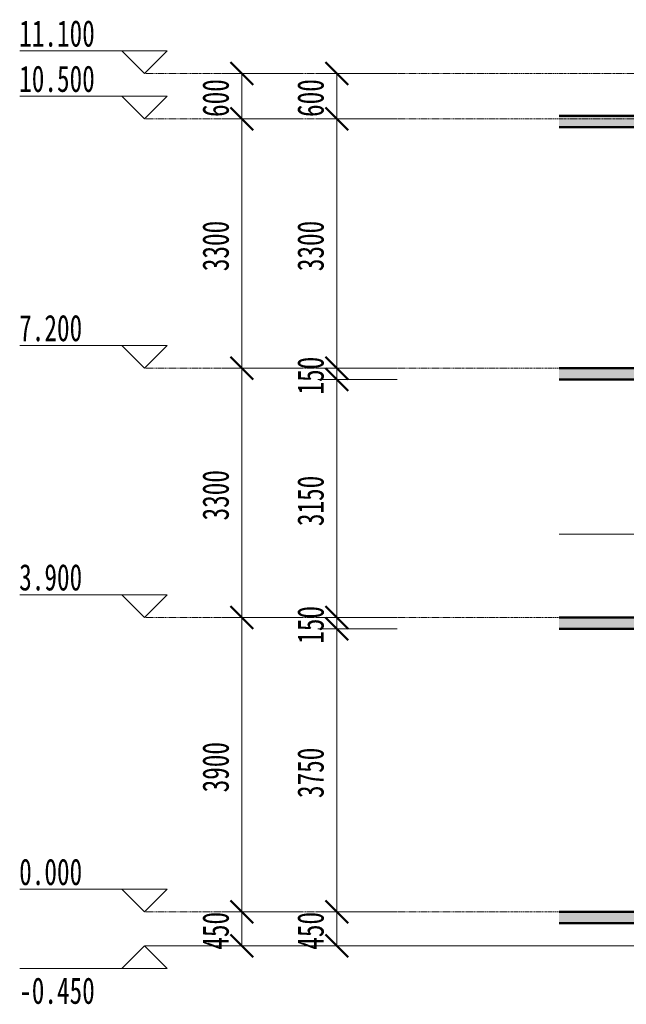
# Model space of a CAD drawing. Header units: millimetres. Extents: x -20535 to 3016, y -5029 to 13538.
# Tile 1 of 3: x -20535 to -12509, y -1223 to 11812. Entities that reach past the tile are written whole.
import ezdxf

# ---------------------------------------------------------------- set-up
doc = ezdxf.new("R2010")
doc.units = ezdxf.units.MM
doc.linetypes.add('中心线', pattern=[30, 12, -6, 6, -6])
for name, color, linetype, lineweight in [('A-ANNO-DIMS', 211, 'Continuous', 13), ('A-ANNO-DIMS-100', 211, 'Continuous', 13), ('A-FLOR', 192, 'Continuous', 13), ('A-FLOR-LEVL', 51, 'Continuous', 13), ('A-FLOR-PATT', 8, 'Continuous', 13), ('A-ROOF', 132, 'Continuous', 13), ('A-ROOF-PATT', 132, 'Continuous', 13), ('A-WALL', 113, 'Continuous', 13)]:
    doc.layers.add(name, color=color, linetype=linetype, lineweight=lineweight)
doc.styles.add('仿宋', font='txt', dxfattribs={"width": 0.7, "height": 350})
doc.dimstyles.new('对角线_-_3mm_仿宋', dxfattribs={"dimscale": 304.8, "dimtxt": 450.633556, "dimasz": 0.984252, "dimexe": 0.82021, "dimexo": 0.0625, "dimgap": 0.328084, "dimtad": 1, "dimdec": 0, "dimzin": 0, "dimdsep": 46, "dimtxsty": '仿宋', "dimblk1": 'OBLIQUE', "dimblk2": 'OBLIQUE', "dimsah": 1, "dimcen": 0.09, "dimazin": 0, "dimtfac": 1, "dimtdec": 4, "dimtix": 1, "dimtmove": 0, "dimatfit": 3, "dimfxl": 2.624672, "dimfxlon": 1, "dimtvp": 1, "dimtolj": 1, "dimtzin": 0, "dimarcsym": 2})

# ---------------------------------------------------------------- blocks, each defined once
blk = doc.blocks.new('标高 - 标高标头_下-116213-2-2剖面图')
at = {"layer": 'A-FLOR-LEVL'}
for p, q in [((-19182, -750), (-18882, -450)), ((-18582, -750), (-18882, -450)), ((-18582, -750), (-20535, -750))]:
    blk.add_line(p, q, dxfattribs=at)
blk = doc.blocks.new('标高 - 上标高标头-172274-2-2剖面图')
at = {"layer": 'A-FLOR-LEVL'}
for p, q in [((-18582, 300), (-20535, 300)), ((-19182, 300), (-18882, 0)), ((-18582, 300), (-18882, 0))]:
    blk.add_line(p, q, dxfattribs=at)
blk = doc.blocks.new('DIMBLOCK1-2-2剖面图')
at = {"layer": 'A-ANNO-DIMS-100', "lineweight": 50}
for p, q in [((-17596, 0), (-17746, 150)), ((-17596, 0), (-17446, -150)), ((-17596, -450), (-17746, -300)), ((-17596, -450), (-17446, -600))]:
    blk.add_line(p, q, dxfattribs=at)
at = {"layer": 'A-ANNO-DIMS-100'}
for p, q in [((-16796, 0), (-17846, 0)), ((-17596, -450), (-17596, 0)), ((-17596, 0), (-16796, 0)), ((-16796, -450), (-17846, -450)), ((-17596, -450), (-16796, -450))]:
    blk.add_line(p, q, dxfattribs=at)
at = {"layer": 'A-ANNO-DIMS-100', "color": 0, "insert": (-18119, -500), "char_height": 350, "width": 660.23, "attachment_point": 1, "rotation": 90, "line_spacing_factor": 0.898273, "style": '仿宋'}
blk.add_mtext('450', dxfattribs=at)
blk = doc.blocks.new('_Oblique')
at = {"color": 0, "linetype": 'ByBlock', "lineweight": -2}
blk.add_line((-0.5, -0.5), (0.5, 0.5), dxfattribs=at)
blk = doc.blocks.new('DIMBLOCK2-2-2剖面图')
at = {"layer": 'A-ANNO-DIMS-100', "lineweight": 50}
for p, q in [((-17596, 3900), (-17746, 4050)), ((-17596, 3900), (-17446, 3750)), ((-17596, 0), (-17746, 150)), ((-17596, 0), (-17446, -150))]:
    blk.add_line(p, q, dxfattribs=at)
at = {"layer": 'A-ANNO-DIMS-100'}
for p, q in [((-16796, 3900), (-17846, 3900)), ((-17596, 0), (-17596, 3900)), ((-17596, 3900), (-16796, 3900)), ((-16796, 0), (-17846, 0)), ((-17596, 0), (-16796, 0))]:
    blk.add_line(p, q, dxfattribs=at)
at = {"layer": 'A-ANNO-DIMS-100', "color": 0, "insert": (-18119, 1583), "char_height": 350, "width": 880.31, "attachment_point": 1, "rotation": 90, "line_spacing_factor": 0.898273, "style": '仿宋'}
blk.add_mtext('3900', dxfattribs=at)
blk = doc.blocks.new('DIMBLOCK3-2-2剖面图')
at = {"layer": 'A-ANNO-DIMS-100', "lineweight": 50}
for p, q in [((-17596, 7200), (-17746, 7350)), ((-17596, 7200), (-17446, 7050)), ((-17596, 3900), (-17746, 4050)), ((-17596, 3900), (-17446, 3750))]:
    blk.add_line(p, q, dxfattribs=at)
at = {"layer": 'A-ANNO-DIMS-100'}
for p, q in [((-16796, 7200), (-17846, 7200)), ((-17596, 3900), (-17596, 7200)), ((-17596, 7200), (-16796, 7200)), ((-16796, 3900), (-17846, 3900)), ((-17596, 3900), (-16796, 3900))]:
    blk.add_line(p, q, dxfattribs=at)
at = {"layer": 'A-ANNO-DIMS-100', "color": 0, "insert": (-18119, 5183), "char_height": 350, "width": 880.31, "attachment_point": 1, "rotation": 90, "line_spacing_factor": 0.898273, "style": '仿宋'}
blk.add_mtext('3300', dxfattribs=at)
blk = doc.blocks.new('DIMBLOCK4-2-2剖面图')
at = {"layer": 'A-ANNO-DIMS-100', "lineweight": 50}
for p, q in [((-17596, 10500), (-17746, 10650)), ((-17596, 10500), (-17446, 10350)), ((-17596, 7200), (-17746, 7350)), ((-17596, 7200), (-17446, 7050))]:
    blk.add_line(p, q, dxfattribs=at)
at = {"layer": 'A-ANNO-DIMS-100'}
for p, q in [((-16796, 10500), (-17846, 10500)), ((-17596, 7200), (-17596, 10500)), ((-17596, 10500), (-16796, 10500)), ((-16796, 7200), (-17846, 7200)), ((-17596, 7200), (-16796, 7200))]:
    blk.add_line(p, q, dxfattribs=at)
at = {"layer": 'A-ANNO-DIMS-100', "color": 0, "insert": (-18119, 8483), "char_height": 350, "width": 880.31, "attachment_point": 1, "rotation": 90, "line_spacing_factor": 0.898273, "style": '仿宋'}
blk.add_mtext('3300', dxfattribs=at)
blk = doc.blocks.new('DIMBLOCK5-2-2剖面图')
at = {"layer": 'A-ANNO-DIMS-100', "lineweight": 50}
for p, q in [((-17596, 11100), (-17746, 11250)), ((-17596, 11100), (-17446, 10950)), ((-17596, 10500), (-17746, 10650)), ((-17596, 10500), (-17446, 10350))]:
    blk.add_line(p, q, dxfattribs=at)
at = {"layer": 'A-ANNO-DIMS-100'}
for p, q in [((-16796, 11100), (-17846, 11100)), ((-17596, 10500), (-17596, 11100)), ((-17596, 11100), (-16796, 11100)), ((-16796, 10500), (-17846, 10500)), ((-17596, 10500), (-16796, 10500))]:
    blk.add_line(p, q, dxfattribs=at)
at = {"layer": 'A-ANNO-DIMS-100', "color": 0, "insert": (-18119, 10525), "char_height": 350, "width": 660.23, "attachment_point": 1, "rotation": 90, "line_spacing_factor": 0.898273, "style": '仿宋'}
blk.add_mtext('600', dxfattribs=at)
blk = doc.blocks.new('DIMBLOCK6-2-2剖面图')
at = {"layer": 'A-ANNO-DIMS-100', "lineweight": 50}
for p, q in [((-16340, 0), (-16490, 150)), ((-16340, 0), (-16190, -150)), ((-16340, -450), (-16490, -300)), ((-16340, -450), (-16190, -600))]:
    blk.add_line(p, q, dxfattribs=at)
at = {"layer": 'A-ANNO-DIMS-100'}
for p, q in [((-15540, 0), (-16590, 0)), ((-16340, -450), (-16340, 0)), ((-16340, 0), (-15540, 0)), ((-15540, -450), (-16590, -450)), ((-16340, -450), (-15540, -450))]:
    blk.add_line(p, q, dxfattribs=at)
at = {"layer": 'A-ANNO-DIMS-100', "color": 0, "insert": (-16863, -500), "char_height": 350, "width": 660.23, "attachment_point": 1, "rotation": 90, "line_spacing_factor": 0.898273, "style": '仿宋'}
blk.add_mtext('450', dxfattribs=at)
blk = doc.blocks.new('DIMBLOCK7-2-2剖面图')
at = {"layer": 'A-ANNO-DIMS-100', "lineweight": 50}
for p, q in [((-16340, 3750), (-16490, 3900)), ((-16340, 3750), (-16190, 3600)), ((-16340, 0), (-16490, 150)), ((-16340, 0), (-16190, -150))]:
    blk.add_line(p, q, dxfattribs=at)
at = {"layer": 'A-ANNO-DIMS-100'}
for p, q in [((-15540, 3750), (-16590, 3750)), ((-16340, 0), (-16340, 3750)), ((-16340, 3750), (-15540, 3750)), ((-15540, 0), (-16590, 0)), ((-16340, 0), (-15540, 0))]:
    blk.add_line(p, q, dxfattribs=at)
at = {"layer": 'A-ANNO-DIMS-100', "color": 0, "insert": (-16863, 1508), "char_height": 350, "width": 880.31, "attachment_point": 1, "rotation": 90, "line_spacing_factor": 0.898273, "style": '仿宋'}
blk.add_mtext('3750', dxfattribs=at)
blk = doc.blocks.new('DIMBLOCK8-2-2剖面图')
at = {"layer": 'A-ANNO-DIMS-100', "lineweight": 50}
for p, q in [((-16340, 3900), (-16490, 4050)), ((-16340, 3750), (-16490, 3900)), ((-16340, 3900), (-16190, 3750)), ((-16340, 3750), (-16190, 3600))]:
    blk.add_line(p, q, dxfattribs=at)
at = {"layer": 'A-ANNO-DIMS-100'}
for p, q in [((-15540, 3900), (-16590, 3900)), ((-16340, 3750), (-16340, 3900)), ((-16340, 3900), (-15540, 3900)), ((-15540, 3750), (-16590, 3750)), ((-16340, 3750), (-15540, 3750))]:
    blk.add_line(p, q, dxfattribs=at)
at = {"layer": 'A-ANNO-DIMS-100', "color": 0, "insert": (-16863, 3550), "char_height": 350, "width": 660.23, "attachment_point": 1, "rotation": 90, "line_spacing_factor": 0.898273, "style": '仿宋'}
blk.add_mtext('150', dxfattribs=at)
blk = doc.blocks.new('DIMBLOCK9-2-2剖面图')
at = {"layer": 'A-ANNO-DIMS-100', "lineweight": 50}
for p, q in [((-16340, 7050), (-16490, 7200)), ((-16340, 7050), (-16190, 6900)), ((-16340, 3900), (-16490, 4050)), ((-16340, 3900), (-16190, 3750))]:
    blk.add_line(p, q, dxfattribs=at)
at = {"layer": 'A-ANNO-DIMS-100'}
for p, q in [((-15540, 7050), (-16590, 7050)), ((-16340, 3900), (-16340, 7050)), ((-16340, 7050), (-15540, 7050)), ((-15540, 3900), (-16590, 3900)), ((-16340, 3900), (-15540, 3900))]:
    blk.add_line(p, q, dxfattribs=at)
at = {"layer": 'A-ANNO-DIMS-100', "color": 0, "insert": (-16863, 5108), "char_height": 350, "width": 880.31, "attachment_point": 1, "rotation": 90, "line_spacing_factor": 0.898273, "style": '仿宋'}
blk.add_mtext('3150', dxfattribs=at)
blk = doc.blocks.new('DIMBLOCK10-2-2剖面图')
at = {"layer": 'A-ANNO-DIMS-100', "lineweight": 50}
for p, q in [((-16340, 7200), (-16490, 7350)), ((-16340, 7050), (-16490, 7200)), ((-16340, 7200), (-16190, 7050)), ((-16340, 7050), (-16190, 6900))]:
    blk.add_line(p, q, dxfattribs=at)
at = {"layer": 'A-ANNO-DIMS-100'}
for p, q in [((-15540, 7200), (-16590, 7200)), ((-16340, 7050), (-16340, 7200)), ((-16340, 7200), (-15540, 7200)), ((-15540, 7050), (-16590, 7050)), ((-16340, 7050), (-15540, 7050))]:
    blk.add_line(p, q, dxfattribs=at)
at = {"layer": 'A-ANNO-DIMS-100', "color": 0, "insert": (-16863, 6850), "char_height": 350, "width": 660.23, "attachment_point": 1, "rotation": 90, "line_spacing_factor": 0.898273, "style": '仿宋'}
blk.add_mtext('150', dxfattribs=at)
blk = doc.blocks.new('DIMBLOCK11-2-2剖面图')
at = {"layer": 'A-ANNO-DIMS-100', "lineweight": 50}
for p, q in [((-16340, 10500), (-16490, 10650)), ((-16340, 10500), (-16190, 10350)), ((-16340, 7200), (-16490, 7350)), ((-16340, 7200), (-16190, 7050))]:
    blk.add_line(p, q, dxfattribs=at)
at = {"layer": 'A-ANNO-DIMS-100'}
for p, q in [((-15540, 10500), (-16590, 10500)), ((-16340, 7200), (-16340, 10500)), ((-16340, 10500), (-15540, 10500)), ((-15540, 7200), (-16590, 7200)), ((-16340, 7200), (-15540, 7200))]:
    blk.add_line(p, q, dxfattribs=at)
at = {"layer": 'A-ANNO-DIMS-100', "color": 0, "insert": (-16863, 8483), "char_height": 350, "width": 880.31, "attachment_point": 1, "rotation": 90, "line_spacing_factor": 0.898273, "style": '仿宋'}
blk.add_mtext('3300', dxfattribs=at)
blk = doc.blocks.new('DIMBLOCK12-2-2剖面图')
at = {"layer": 'A-ANNO-DIMS-100', "lineweight": 50}
for p, q in [((-16340, 11100), (-16490, 11250)), ((-16340, 11100), (-16190, 10950)), ((-16340, 10500), (-16490, 10650)), ((-16340, 10500), (-16190, 10350))]:
    blk.add_line(p, q, dxfattribs=at)
at = {"layer": 'A-ANNO-DIMS-100'}
for p, q in [((-15540, 11100), (-16590, 11100)), ((-16340, 10500), (-16340, 11100)), ((-16340, 11100), (-15540, 11100)), ((-15540, 10500), (-16590, 10500)), ((-16340, 10500), (-15540, 10500))]:
    blk.add_line(p, q, dxfattribs=at)
at = {"layer": 'A-ANNO-DIMS-100', "color": 0, "insert": (-16863, 10525), "char_height": 350, "width": 660.23, "attachment_point": 1, "rotation": 90, "line_spacing_factor": 0.898273, "style": '仿宋'}
blk.add_mtext('600', dxfattribs=at)

msp = doc.modelspace()

# ---------------------------------------------------------------- hatches: boundary and pattern name
at = {"layer": 'A-FLOR-PATT'}
h = msp.add_hatch(color=7, dxfattribs=at)
h.paths.add_polyline_path([(-4253, 7050), (-1525.5, 7050), (-1525.5, 7200), (-4253, 7200)], flags=0)
h.paths.add_polyline_path([(-13398.7, 7050), (-8273, 7050), (-8273, 7200), (-13398.7, 7200), (-13398.7, 7178)], flags=0)
h = msp.add_hatch(color=7, dxfattribs=at)
h.paths.add_polyline_path([(-4253, 3750), (-1525.5, 3750), (-1525.5, 3900), (-4253, 3900)], flags=0)
h.paths.add_polyline_path([(-10430.4, 3750), (-8273, 3750), (-8273, 3900), (-13398.7, 3900), (-13398.7, 3750)], flags=0)
msp.add_hatch(color=7, dxfattribs=at).paths.add_polyline_path([(-1525.5, -150), (-1525.5, 0), (-13398.7, 0), (-13398.7, -150), (-7462.1, -150)], flags=0)
at = {"layer": 'A-ROOF-PATT'}
msp.add_hatch(color=7, dxfattribs=at).paths.add_polyline_path([(-13398.7, 10390.3), (-1525.5, 10390.3), (-1525.5, 10540.3), (-13398.7, 10540.3), (-13398.7, 10445.5)], flags=0)

# ---------------------------------------------------------------- linework, layer by layer
at = {"layer": 'A-FLOR', "lineweight": 50}
for p, q in [((-8273, 7200), (-13398.7, 7200)), ((-13398.7, 7050), (-8273, 7050)), ((-8273, 3900), (-13398.7, 3900)), ((-13398.7, 3750), (-8273, 3750)), ((-1525.5, 0), (-13398.7, 0)), ((-13398.7, -150), (-1525.5, -150))]:
    msp.add_line(p, q, dxfattribs=at)
at = {"layer": 'A-FLOR-LEVL', "linetype": '中心线'}
for p, q in [((-18881.7, 11100), (1032.8, 11100)), ((-18881.7, 10500), (1032.8, 10500)), ((-18881.7, 7200), (1032.8, 7200)), ((-18881.7, 3900), (1032.8, 3900)), ((-18881.7, 0), (1032.8, 0))]:
    msp.add_line(p, q, dxfattribs=at)
at = {"layer": 'A-FLOR-LEVL'}
msp.add_line((-18881.7, -450), (1032.8, -450), dxfattribs=at)
at = {"layer": 'A-ROOF', "lineweight": 50}
for p, q in [((-1525.5, 10540.3), (-13398.7, 10540.3)), ((-13398.7, 10390.3), (-1525.5, 10390.3))]:
    msp.add_line(p, q, dxfattribs=at)
at = {"layer": 'A-WALL'}
msp.add_line((-12053, 5000), (-13398.7, 5000), dxfattribs=at)

# ---------------------------------------------------------------- block references
at = {"layer": 'A-FLOR-LEVL'}
for name, p in [('标高 - 上标高标头-172274-2-2剖面图', (0, 11100)), ('标高 - 上标高标头-172274-2-2剖面图', (0, 10500)), ('标高 - 上标高标头-172274-2-2剖面图', (0, 7200)), ('标高 - 上标高标头-172274-2-2剖面图', (0, 3900)), ('标高 - 上标高标头-172274-2-2剖面图', (0, 0)), ('标高 - 标高标头_下-116213-2-2剖面图', (0, 0))]:
    msp.add_blockref(name, p, dxfattribs=at)

# ---------------------------------------------------------------- texts
at = {"layer": 'A-FLOR-LEVL', "char_height": 350, "attachment_point": 1, "style": '仿宋'}
for s, insert, width in [('11.100', (-20542.1, 11806.1), 1346.835), ('10.500', (-20542.1, 11206.1), 1346.835), ('7.200', (-20542.1, 7906.1), 1122.362), ('3.900', (-20542.1, 4606.1), 1122.362), ('0.000', (-20542.1, 706.1), 1122.362), ('-0.450', (-20542.1, -866.6), 1346.835)]:
    msp.add_mtext(s, dxfattribs=dict(at, insert=insert, width=width))

# ---------------------------------------------------------------- dimensions: what is measured, and where the dimension line sits
at = {"layer": 'A-ANNO-DIMS'}
for base, p1, p2, override, picture, middle in [((-17595.6, 11100), (-16795.6, 10500), (-16795.6, 11100), {"dimpost": '<>', "dimfxl": 600}, 'DIMBLOCK5-2-2剖面图', (-17872.6, 10800)), ((-16339.8, 11100), (-15539.8, 10500), (-15539.8, 11100), {"dimpost": '<>', "dimfxl": 600}, 'DIMBLOCK12-2-2剖面图', (-16616.8, 10800)), ((-17595.6, 10500), (-16795.6, 7200), (-16795.6, 10500), {"dimpost": '<>', "dimfxl": 3300}, 'DIMBLOCK4-2-2剖面图', (-17872.6, 8850)), ((-16339.8, 10500), (-15539.8, 7200), (-15539.8, 10500), {"dimpost": '<>', "dimfxl": 3300}, 'DIMBLOCK11-2-2剖面图', (-16616.8, 8850)), ((-16339.8, 7200), (-15539.8, 7050), (-15539.8, 7200), {"dimpost": '<>', "dimfxl": 150}, 'DIMBLOCK10-2-2剖面图', (-16616.8, 7125)), ((-17595.6, 7200), (-16795.6, 3900), (-16795.6, 7200), {"dimpost": '<>', "dimfxl": 3300}, 'DIMBLOCK3-2-2剖面图', (-17872.6, 5550)), ((-16339.8, 7050), (-15539.8, 3900), (-15539.8, 7050), {"dimpost": '<>', "dimfxl": 3150}, 'DIMBLOCK9-2-2剖面图', (-16616.8, 5475)), ((-16339.8, 3900), (-15539.8, 3750), (-15539.8, 3900), {"dimpost": '<>', "dimfxl": 150}, 'DIMBLOCK8-2-2剖面图', (-16616.8, 3825)), ((-17595.6, 3900), (-16795.6, 0), (-16795.6, 3900), {"dimpost": '<>', "dimfxl": 3900}, 'DIMBLOCK2-2-2剖面图', (-17872.6, 1950)), ((-16339.8, 3750), (-15539.8, 0), (-15539.8, 3750), {"dimpost": '<>', "dimfxl": 3750}, 'DIMBLOCK7-2-2剖面图', (-16616.8, 1875)), ((-17595.6, 0), (-16795.6, -450), (-16795.6, 0), {"dimpost": '<>', "dimfxl": 450}, 'DIMBLOCK1-2-2剖面图', (-17872.6, -225)), ((-16339.8, 0), (-15539.8, -450), (-15539.8, 0), {"dimpost": '<>', "dimfxl": 450}, 'DIMBLOCK6-2-2剖面图', (-16616.8, -225))]:
    dim = msp.add_linear_dim(base=base, p1=p1, p2=p2, angle=90, dimstyle='对角线_-_3mm_仿宋', override=override, dxfattribs=at)
    dim.commit()
    dim.dimension.update_dxf_attribs({"geometry": picture, "text_midpoint": middle})

doc.saveas('drawing.dxf')
